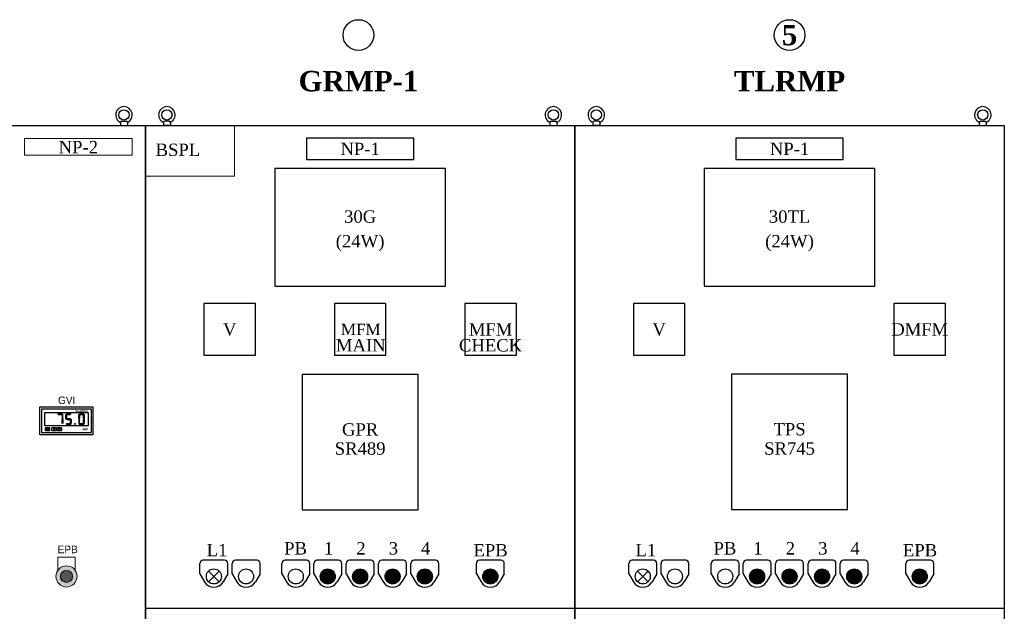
# Model space of a CAD drawing. Header units: millimetres. Extents: x -258 to 424, y -2156 to -1905.
# Tile 8 of 14: x -62 to 122, y -2015 to -1905. Entities that reach past the tile are written whole.
import ezdxf
from ezdxf.enums import TextEntityAlignment as Align

# ---------------------------------------------------------------- set-up
doc = ezdxf.new("R2010")
doc.units = ezdxf.units.MM
doc.linetypes.add('ACAD_ISO02W100', pattern=[15, 12, -3])
doc.layers.add('Text', color=14, linetype='Continuous')
doc.styles.add('ROMANS', font='times.ttf')
doc.styles.add('ROMANT', font='timesbd.ttf')

# ---------------------------------------------------------------- blocks, each defined once
blk = doc.blocks.new('A$C25C26FBE')
for points in [[(-56.7, 38.6), (-57.6, 39.2), (-64.6, 39.2), (-65.5, 38.6), (-64.6, 37.9), (-57.6, 37.9)], [(-56, 30.3), (-56, 37.3), (-56.7, 38.2), (-57.3, 37.3), (-57.3, 30.3), (-56.7, 29.4)], [(-56, 21.4), (-56, 28.5), (-56.7, 29.4), (-57.3, 28.5), (-57.3, 21.4), (-56.7, 20.5)], [(-34.3, 20.2, 1), (-32.6, 20.2, 1)], [(-17.1, 20.1), (-17.9, 20.8), (-25, 20.8), (-25.9, 20.1), (-25, 19.5), (-17.9, 19.5)]]:
    blk.add_hatch(color=1).paths.add_polyline_path(points)
h = blk.add_hatch(color=1)
h.paths.add_polyline_path([(-41.1, 38.6), (-42, 39.2), (-49, 39.2), (-49.9, 38.6), (-49, 37.9), (-42, 37.9)])
h.paths.add_polyline_path([(-49.9, 29.4), (-49.9, 29.4), (-49.9, 29.4), (-49.2, 30.3), (-49.2, 37.3), (-49.9, 38.2), (-50.5, 37.3), (-50.5, 30.3)])
h.paths.add_polyline_path([(-41.1, 29.4), (-42, 30), (-49, 30), (-49.9, 29.4), (-49.9, 29.4), (-49, 28.7), (-42, 28.7)])
h.paths.add_polyline_path([(-40.4, 21.4), (-40.4, 28.5), (-41.1, 29.4), (-41.7, 28.5), (-41.7, 21.4), (-41.1, 20.5)])
h.paths.add_polyline_path([(-41.1, 20.1), (-42, 20.8), (-49, 20.8), (-49.9, 20.1), (-49, 19.5), (-42, 19.5)])
h = blk.add_hatch(color=1)
h.paths.add_polyline_path([(-17.1, 38.6), (-17.9, 39.2), (-25, 39.2), (-25.9, 38.6), (-25, 37.9), (-17.9, 37.9)])
h.paths.add_polyline_path([(-25.2, 30.3), (-25.2, 37.3), (-25.9, 38.2), (-26.5, 37.3), (-26.5, 30.3), (-25.9, 29.4)])
h.paths.add_polyline_path([(-16.4, 30.3), (-16.4, 37.3), (-17.1, 38.2), (-17.7, 37.3), (-17.7, 30.3), (-17.1, 29.4)])
h = blk.add_hatch(color=1)
h.paths.add_polyline_path([(-25.2, 21.4), (-25.2, 28.5), (-25.9, 29.4), (-26.5, 28.5), (-26.5, 21.4), (-25.9, 20.5)])
h.paths.add_polyline_path([(-16.4, 21.4), (-16.4, 28.5), (-17.1, 29.4), (-17.7, 28.5), (-17.7, 21.4), (-17.1, 20.5)])
h = blk.add_hatch(color=256)
edge = h.paths.add_edge_path()
edge.add_spline(control_points=[(-83.7, 8.7), (-83.6, 8.8), (-83.4, 8.8), (-83, 9), (-82.7, 9.1), (-82.2, 9.5), (-82, 9.7), (-81.8, 10.1), (-81.7, 10.3), (-81.7, 10.8), (-81.7, 11), (-81.9, 11.5), (-82, 11.7), (-82.3, 12), (-82.5, 12.1), (-83, 12.5), (-83.5, 12.7), (-84.4, 12.8), (-84.9, 12.8), (-85.7, 12.7), (-86.1, 12.6), (-86.6, 12.3), (-86.8, 12.1), (-87.2, 11.7), (-87.4, 11.5), (-87.6, 11.1), (-87.6, 10.9), (-87.6, 10.7)], knot_values=[1.92049, 1.92049, 1.92049, 1.92049, 2.098363, 2.098363, 2.491419, 2.491419, 2.818934, 2.818934, 3.089322, 3.089322, 3.35971, 3.35971, 3.630098, 3.630098, 3.900486, 3.900486, 4.451318, 4.451318, 5.002151, 5.002151, 5.403203, 5.403203, 5.742048, 5.742048, 6.080892, 6.080892, 6.283185, 6.283185, 6.283185, 6.283185], degree=3, periodic=0)
edge.add_spline(control_points=[(-87.6, 10.7), (-87.6, 10.5), (-87.5, 10.3), (-87.4, 10), (-87.3, 9.8), (-87, 9.4), (-86.7, 9.2), (-86.1, 8.9), (-85.8, 8.8), (-85.3, 8.7), (-85.2, 8.7), (-85.1, 8.7)], knot_values=[6.283185, 6.283185, 6.283185, 6.283185, 6.505903, 6.505903, 6.728621, 6.728621, 7.143627, 7.143627, 7.558634, 7.558634, 7.694383, 7.694383, 7.694383, 7.694383], degree=3, periodic=0)
edge.add_line((-85.1, 8.7), (-85.1, 9.5))
edge.add_ellipse((-84.6, 10.7), major_axis=(-2.15, 0), ratio=0.592217, start_angle=114.8479, end_angle=438.8219, ccw=False)
edge.add_line((-83.7, 9.6), (-83.7, 8.7))
h.paths.add_polyline_path([(-83.7, 8.2), (-83.7, 9.8), (-84.8, 9)])
h = blk.add_hatch(color=256)
h.paths.add_polyline_path([(-71.2, 11.4), (-72.4, 12.5), (-73.7, 11.4)])
h.paths.add_polyline_path([(-71.7, 8.5), (-71.7, 11.4), (-73.1, 11.4), (-73.1, 8.5)])
h = blk.add_hatch(color=256)
h.paths.add_polyline_path([(-62, 12.5), (-63.4, 12.5), (-63.4, 9.5), (-62, 9.5)])
h.paths.add_polyline_path([(-61.4, 9.5), (-64, 9.5), (-62.7, 8.5)])
for p, q in [((-85.1, 8.7), (-85.1, 9.5)), ((-83.7, 9.8), (-84.8, 9)), ((-83.7, 8.2), (-84.8, 9)), ((-73.7, 11.4), (-72.4, 12.5)), ((-72.4, 12.5), (-71.2, 11.4)), ((-64, 9.5), (-62.7, 8.5)), ((-62.7, 8.5), (-61.4, 9.5))]:
    blk.add_line(p, q)
for points in [[(-98.7, 52.2), (0, 52.2), (0, 0), (-98.7, 0)], [(-95.2, 48.7), (-3.5, 48.7), (-3.5, 3.5), (-95.2, 3.5)], [(-89.7, 41.6), (-9, 41.6), (-9, 17), (-89.7, 17)], [(-73.1, 11.4), (-71.7, 11.4), (-71.7, 8.5), (-73.1, 8.5)], [(-63.4, 12.5), (-62, 12.5), (-62, 9.5), (-63.4, 9.5)]]:
    blk.add_lwpolyline(points, close=True)
for points in [[(-88.5, 8.2), (-88.5, 12.9)], [(-88, 13.4), (-81.2, 13.4)], [(-81.2, 7.6), (-88, 7.6)], [(-83.7, 9.8), (-83.7, 8.2)], [(-80.7, 12.9), (-80.7, 8.2)], [(-76.4, 8.2), (-76.4, 12.9)], [(-75.8, 13.4), (-69, 13.4)], [(-69, 7.6), (-75.8, 7.6)], [(-71.2, 11.4), (-73.7, 11.4)], [(-68.5, 12.9), (-68.5, 8.2)], [(-66.6, 8.2), (-66.6, 12.9)], [(-66.1, 13.4), (-59.3, 13.4)], [(-59.3, 7.6), (-66.1, 7.6)], [(-61.4, 9.5), (-64, 9.5)], [(-58.8, 12.9), (-58.8, 8.2)]]:
    blk.add_lwpolyline(points)
for centre, start, end in [((-88, 12.9), 90, 180), ((-88, 8.2), 180, 270), ((-81.2, 12.9), 0, 90), ((-81.2, 8.2), 270, 0), ((-75.8, 12.9), 90, 180), ((-75.8, 8.2), 180, 270), ((-69, 12.9), 0, 90), ((-69, 8.2), 270, 0), ((-66.1, 12.9), 90, 180), ((-66.1, 8.2), 180, 270), ((-59.3, 12.9), 0, 90), ((-59.3, 8.2), 270, 0)]:
    blk.add_arc(centre, 0.568, start, end)
blk.add_ellipse((-84.6, 10.7), major_axis=(-2.15, 0), ratio=0.592217, start_param=2.004474, end_param=7.658888)
blk.add_open_spline([(-83.7, 8.7), (-83.6, 8.8), (-83.4, 8.8), (-83, 9), (-82.7, 9.1), (-82.2, 9.5), (-82, 9.7), (-81.8, 10.1), (-81.7, 10.3), (-81.7, 10.8), (-81.7, 11), (-81.9, 11.5), (-82, 11.7), (-82.3, 12), (-82.5, 12.1), (-83, 12.5), (-83.5, 12.7), (-84.4, 12.8), (-84.9, 12.8), (-85.7, 12.7), (-86.1, 12.6), (-86.6, 12.3), (-86.8, 12.1), (-87.2, 11.7), (-87.4, 11.5), (-87.6, 11.1), (-87.6, 10.9), (-87.6, 10.7), (-87.6, 10.5), (-87.5, 10.3), (-87.4, 10), (-87.3, 9.8), (-87, 9.4), (-86.7, 9.2), (-86.1, 8.9), (-85.8, 8.8), (-85.3, 8.7), (-85.2, 8.7), (-85.1, 8.7)], degree=3, knots=[1.92049, 1.92049, 1.92049, 1.92049, 2.098363, 2.098363, 2.491419, 2.491419, 2.818934, 2.818934, 3.089322, 3.089322, 3.35971, 3.35971, 3.630098, 3.630098, 3.900486, 3.900486, 4.451318, 4.451318, 5.002151, 5.002151, 5.403203, 5.403203, 5.742048, 5.742048, 6.080892, 6.080892, 6.283185, 6.283185, 6.283185, 6.505903, 6.505903, 6.728621, 6.728621, 7.143627, 7.143627, 7.558634, 7.558634, 7.694383, 7.694383, 7.694383, 7.694383])
at = {"layer": 'Text'}
for p, q in [((-65.5, 38.6), (-64.6, 39.2)), ((-64.6, 37.9), (-65.5, 38.6)), ((-57.6, 39.2), (-64.6, 39.2)), ((-64.6, 37.9), (-57.6, 37.9)), ((-56.7, 38.6), (-57.6, 39.2)), ((-57.6, 37.9), (-56.7, 38.6)), ((-56.7, 38.2), (-57.3, 37.3)), ((-57.3, 37.3), (-57.3, 30.3)), ((-56, 37.3), (-56.7, 38.2)), ((-56, 30.3), (-56, 37.3)), ((-50.5, 37.3), (-49.9, 38.2)), ((-49.9, 38.2), (-50.5, 37.3)), ((-50.5, 30.3), (-50.5, 37.3)), ((-50.5, 30.3), (-50.5, 37.3)), ((-49.9, 38.6), (-49, 39.2)), ((-49, 37.9), (-49.9, 38.6)), ((-49.9, 38.2), (-49.2, 37.3)), ((-49.2, 37.3), (-49.9, 38.2)), ((-49.2, 37.3), (-49.2, 30.3)), ((-49.2, 37.3), (-49.2, 30.3)), ((-42, 39.2), (-49, 39.2)), ((-49, 37.9), (-42, 37.9)), ((-41.1, 38.6), (-42, 39.2)), ((-42, 37.9), (-41.1, 38.6)), ((-26.5, 37.3), (-25.9, 38.2)), ((-25.9, 38.2), (-26.5, 37.3)), ((-26.5, 30.3), (-26.5, 37.3)), ((-26.5, 30.3), (-26.5, 37.3)), ((-25.9, 38.6), (-25, 39.2)), ((-25, 37.9), (-25.9, 38.6)), ((-25.9, 38.2), (-25.2, 37.3)), ((-25.2, 37.3), (-25.9, 38.2)), ((-25.2, 37.3), (-25.2, 30.3)), ((-25.2, 37.3), (-25.2, 30.3)), ((-17.9, 39.2), (-25, 39.2)), ((-25, 37.9), (-17.9, 37.9)), ((-17.1, 38.6), (-17.9, 39.2)), ((-17.9, 37.9), (-17.1, 38.6)), ((-17.1, 38.2), (-17.7, 37.3)), ((-17.1, 38.2), (-17.7, 37.3)), ((-17.7, 37.3), (-17.7, 30.3)), ((-17.7, 30.3), (-17.7, 37.3)), ((-16.4, 37.3), (-17.1, 38.2)), ((-16.4, 37.3), (-17.1, 38.2)), ((-16.4, 30.3), (-16.4, 37.3)), ((-16.4, 37.3), (-16.4, 30.3)), ((-56.7, 29.4), (-57.3, 30.3)), ((-56.7, 29.4), (-57.3, 28.5)), ((-57.3, 21.4), (-57.3, 28.5)), ((-56.7, 20.5), (-57.3, 21.4)), ((-56, 30.3), (-56.7, 29.4)), ((-56, 28.5), (-56.7, 29.4)), ((-56, 21.4), (-56.7, 20.5)), ((-56, 28.5), (-56, 21.4)), ((-50.5, 30.3), (-49.9, 29.4)), ((-49.9, 29.4), (-50.5, 30.3)), ((-49.9, 29.4), (-49.2, 30.3)), ((-49.2, 30.3), (-49.9, 29.4)), ((-49, 30), (-49.9, 29.4)), ((-49.9, 29.4), (-49, 30)), ((-49.9, 29.4), (-49, 28.7)), ((-49, 28.7), (-49.9, 29.4)), ((-49, 20.8), (-49.9, 20.1)), ((-49.9, 20.1), (-49, 19.5)), ((-49, 30), (-42, 30)), ((-42, 30), (-49, 30)), ((-42, 28.7), (-49, 28.7)), ((-49, 28.7), (-42, 28.7)), ((-49, 20.8), (-42, 20.8)), ((-42, 19.5), (-49, 19.5)), ((-42, 30), (-41.1, 29.4)), ((-41.1, 29.4), (-42, 30)), ((-41.1, 29.4), (-42, 28.7)), ((-42, 28.7), (-41.1, 29.4)), ((-42, 20.8), (-41.1, 20.1)), ((-41.1, 20.1), (-42, 19.5)), ((-41.1, 29.4), (-41.7, 28.5)), ((-41.1, 29.4), (-41.7, 28.5)), ((-41.7, 21.4), (-41.7, 28.5)), ((-41.7, 21.4), (-41.7, 28.5)), ((-41.1, 20.5), (-41.7, 21.4)), ((-41.1, 20.5), (-41.7, 21.4)), ((-40.4, 28.5), (-41.1, 29.4)), ((-40.4, 28.5), (-41.1, 29.4)), ((-40.4, 21.4), (-41.1, 20.5)), ((-40.4, 21.4), (-41.1, 20.5)), ((-40.4, 28.5), (-40.4, 21.4)), ((-40.4, 28.5), (-40.4, 21.4)), ((-26.5, 30.3), (-25.9, 29.4)), ((-25.9, 29.4), (-26.5, 30.3)), ((-26.5, 28.5), (-25.9, 29.4)), ((-26.5, 28.5), (-26.5, 21.4)), ((-26.5, 21.4), (-25.9, 20.5)), ((-25.9, 29.4), (-25.2, 30.3)), ((-25.2, 30.3), (-25.9, 29.4)), ((-25.9, 29.4), (-25.2, 28.5)), ((-25.9, 20.5), (-25.2, 21.4)), ((-25, 20.8), (-25.9, 20.1)), ((-25.9, 20.1), (-25, 19.5)), ((-25.2, 21.4), (-25.2, 28.5)), ((-25, 20.8), (-17.9, 20.8)), ((-17.9, 19.5), (-25, 19.5)), ((-17.9, 20.8), (-17.1, 20.1)), ((-17.1, 20.1), (-17.9, 19.5)), ((-17.1, 29.4), (-17.7, 30.3)), ((-17.1, 29.4), (-17.7, 30.3)), ((-17.1, 29.4), (-17.7, 28.5)), ((-17.7, 21.4), (-17.7, 28.5)), ((-17.1, 20.5), (-17.7, 21.4)), ((-16.4, 30.3), (-17.1, 29.4)), ((-16.4, 30.3), (-17.1, 29.4)), ((-16.4, 28.5), (-17.1, 29.4)), ((-16.4, 21.4), (-17.1, 20.5)), ((-16.4, 28.5), (-16.4, 21.4))]:
    blk.add_line(p, q, dxfattribs=at)
blk.add_circle((-33.5, 20.2), 0.842, dxfattribs=at)
at = {"char_height": 4.2, "width": 20.747, "attachment_point": 2}
for s, insert in [('{\\fArial|b1|i1|c0|p34;masibus}', (-21.5, 46.8)), ('{\\fArial|b1|i1|c0|p34;408}', (-15.1, 12.8))]:
    blk.add_mtext(s, dxfattribs=dict(at, insert=insert))

msp = doc.modelspace()

# ---------------------------------------------------------------- hatches: boundary and pattern name
at = {"lineweight": 9}
h = msp.add_hatch(color=256, dxfattribs=at)
h.paths.add_polyline_path([(-51.2, -2008.33, 1), (-55.17, -2008.33, 1)])
h.paths.add_polyline_path([(-54.31, -2008.33, -1), (-52.06, -2008.33, -1)], flags=16)
h = msp.add_hatch(dxfattribs=at)
h.set_pattern_fill('DOTS', color=256, scale=3, style=0)
h.set_pattern_definition([(0, (1913.7062, -2133.85917), (0.09375, 0.1875), [0, -0.1875])])
h.paths.add_polyline_path([(-54.31, -2008.33, 1), (-52.06, -2008.33, 1)])

# ---------------------------------------------------------------- linework, layer by layer
for p, q in [((-43.13, -1923.8), (-43.13, -1924.25)), ((-42.88, -1923.55), (-42.08, -1923.55)), ((-41.83, -1923.8), (-41.83, -1924.25)), ((-35.13, -1923.8), (-35.13, -1924.25)), ((-34.08, -1923.55), (-34.88, -1923.55)), ((-33.83, -1923.8), (-33.83, -1924.25)), ((36.87, -1923.8), (36.87, -1924.25)), ((37.12, -1923.55), (37.92, -1923.55)), ((38.17, -1923.8), (38.17, -1924.25)), ((44.87, -1923.8), (44.87, -1924.25)), ((45.92, -1923.55), (45.12, -1923.55)), ((46.17, -1923.8), (46.17, -1924.25)), ((116.87, -1923.8), (116.87, -1924.25)), ((117.12, -1923.55), (117.92, -1923.55)), ((118.17, -1923.8), (118.17, -1924.25)), ((-43.05, -1924.33), (-41.91, -1924.33)), ((-33.91, -1924.33), (-35.05, -1924.33)), ((36.95, -1924.33), (38.09, -1924.33)), ((46.09, -1924.33), (44.95, -1924.33)), ((116.95, -1924.33), (118.09, -1924.33)), ((-28.33, -2007.83), (-28.33, -2005.93)), ((-23.73, -2005.33), (-27.73, -2005.33)), ((-23.13, -2007.83), (-23.13, -2005.93)), ((-22.33, -2007.83), (-22.33, -2005.93)), ((-17.73, -2005.33), (-21.73, -2005.33)), ((-17.13, -2007.83), (-17.13, -2005.93)), ((-13.07, -2007.83), (-13.07, -2005.93)), ((-8.47, -2005.33), (-12.47, -2005.33)), ((-7.87, -2007.83), (-7.87, -2005.93)), ((-7.12, -2007.83), (-7.12, -2005.93)), ((-2.52, -2005.33), (-6.52, -2005.33)), ((-1.92, -2007.83), (-1.92, -2005.93)), ((-1.08, -2007.83), (-1.08, -2005.93)), ((3.52, -2005.33), (-0.48, -2005.33)), ((4.12, -2007.83), (4.12, -2005.93)), ((4.97, -2007.83), (4.97, -2005.93)), ((9.57, -2005.33), (5.57, -2005.33)), ((10.17, -2007.83), (10.17, -2005.93)), ((10.97, -2007.83), (10.97, -2005.93)), ((15.57, -2005.33), (11.57, -2005.33)), ((16.17, -2007.83), (16.17, -2005.93)), ((23.17, -2007.83), (23.17, -2005.93)), ((27.77, -2005.33), (23.77, -2005.33)), ((28.37, -2007.83), (28.37, -2005.93)), ((51.57, -2007.83), (51.57, -2005.93)), ((56.17, -2005.33), (52.17, -2005.33)), ((56.77, -2007.83), (56.77, -2005.93)), ((57.57, -2007.83), (57.57, -2005.93)), ((62.17, -2005.33), (58.17, -2005.33)), ((62.77, -2007.83), (62.77, -2005.93)), ((66.93, -2007.83), (66.93, -2005.93)), ((71.53, -2005.33), (67.53, -2005.33)), ((72.13, -2007.83), (72.13, -2005.93)), ((72.88, -2007.83), (72.88, -2005.93)), ((77.48, -2005.33), (73.48, -2005.33)), ((78.08, -2007.83), (78.08, -2005.93)), ((78.92, -2007.83), (78.92, -2005.93)), ((83.52, -2005.33), (79.52, -2005.33)), ((84.12, -2007.83), (84.12, -2005.93)), ((84.97, -2007.83), (84.97, -2005.93)), ((89.57, -2005.33), (85.57, -2005.33)), ((90.17, -2007.83), (90.17, -2005.93)), ((90.97, -2007.83), (90.97, -2005.93)), ((95.57, -2005.33), (91.57, -2005.33)), ((96.17, -2007.83), (96.17, -2005.93)), ((103.17, -2007.83), (103.17, -2005.93)), ((107.77, -2005.33), (103.77, -2005.33)), ((108.37, -2007.83), (108.37, -2005.93)), ((-28.33, -2007.83), (-27.46, -2009.33)), ((-26.72, -2009.32), (-24.74, -2007.34)), ((-24.74, -2009.32), (-26.72, -2007.34)), ((-23.13, -2007.83), (-23.99, -2009.33)), ((-22.33, -2007.83), (-21.46, -2009.33)), ((-17.13, -2007.83), (-17.99, -2009.33)), ((-13.07, -2007.83), (-12.2, -2009.33)), ((-7.87, -2007.83), (-8.74, -2009.33)), ((-7.12, -2007.83), (-6.25, -2009.33)), ((-1.92, -2007.83), (-2.79, -2009.33)), ((-1.08, -2007.83), (-0.21, -2009.33)), ((4.12, -2007.83), (3.26, -2009.33)), ((4.97, -2007.83), (5.84, -2009.33)), ((10.17, -2007.83), (9.3, -2009.33)), ((10.97, -2007.83), (11.84, -2009.33)), ((16.17, -2007.83), (15.3, -2009.33)), ((23.17, -2007.83), (24.04, -2009.33)), ((28.37, -2007.83), (27.51, -2009.33)), ((51.57, -2007.83), (52.44, -2009.33)), ((53.18, -2009.32), (55.16, -2007.34)), ((55.16, -2009.32), (53.18, -2007.34)), ((56.77, -2007.83), (55.91, -2009.33)), ((57.57, -2007.83), (58.44, -2009.33)), ((62.77, -2007.83), (61.91, -2009.33)), ((66.93, -2007.83), (67.8, -2009.33)), ((72.13, -2007.83), (71.26, -2009.33)), ((72.88, -2007.83), (73.75, -2009.33)), ((78.08, -2007.83), (77.21, -2009.33)), ((78.92, -2007.83), (79.79, -2009.33)), ((84.12, -2007.83), (83.26, -2009.33)), ((84.97, -2007.83), (85.84, -2009.33)), ((90.17, -2007.83), (89.3, -2009.33)), ((90.97, -2007.83), (91.84, -2009.33)), ((96.17, -2007.83), (95.3, -2009.33)), ((103.17, -2007.83), (104.04, -2009.33)), ((108.37, -2007.83), (107.51, -2009.33)), ((41.52, -2014.33), (-38.48, -2014.33)), ((121.52, -2014.33), (41.52, -2014.33))]:
    msp.add_line(p, q)
for p, q in [((-54.82, -2007.2), (-54.82, -2004.74)), ((-54.82, -2004.74), (-51.55, -2004.74)), ((-51.55, -2004.74), (-51.55, -2007.2))]:
    msp.add_line(p, q, dxfattribs=at)
for points in [[(-38.48, -2144.33), (-118.48, -2144.33), (-118.48, -1924.33), (-38.48, -1924.33)], [(41.52, -2144.33), (-38.48, -2144.33), (-38.48, -1924.33), (41.52, -1924.33)], [(121.52, -2144.33), (41.52, -2144.33), (41.52, -1924.33), (121.52, -1924.33)], [(-14.38, -1954.28), (17.42, -1954.28), (17.42, -1932.38), (-14.38, -1932.38)], [(65.62, -1954.28), (97.42, -1954.28), (97.42, -1932.38), (65.62, -1932.38)], [(-27.58, -1967.13), (-17.98, -1967.13), (-17.98, -1957.53), (-27.58, -1957.53)], [(-3.28, -1967.13), (6.32, -1967.13), (6.32, -1957.53), (-3.28, -1957.53)], [(21.02, -1967.13), (30.62, -1967.13), (30.62, -1957.53), (21.02, -1957.53)], [(-9.28, -1995.93), (12.32, -1995.93), (12.32, -1970.73), (-9.28, -1970.73)], [(70.72, -1995.88), (92.32, -1995.88), (92.32, -1970.68), (70.72, -1970.68)]]:
    msp.add_lwpolyline(points, close=True)
at = {"color": 3, "lineweight": 9}
for points in [[(-38.48, -1924.33), (-38.48, -1933.82), (-21.88, -1933.82), (-21.88, -1924.33)], [(-60.98, -1926.8), (-60.98, -1929.88), (-40.98, -1929.88), (-40.98, -1926.8)], [(-60.98, -1926.8), (-60.98, -1929.88), (-40.98, -1929.88), (-40.98, -1926.8)], [(-8.48, -1926.71), (-8.48, -1930.71), (11.52, -1930.71), (11.52, -1926.71)], [(-8.48, -1926.71), (-8.48, -1930.71), (11.52, -1930.71), (11.52, -1926.71)], [(71.52, -1926.71), (71.52, -1930.71), (91.52, -1930.71), (91.52, -1926.71)], [(71.52, -1926.71), (71.52, -1930.71), (91.52, -1930.71), (91.52, -1926.71)]]:
    msp.add_lwpolyline(points, close=True, dxfattribs=at)
at = {"color": 3}
for points in [[(-8.48, -1926.71), (-8.48, -1930.71), (11.52, -1930.71), (11.52, -1926.71)], [(-8.48, -1926.71), (-8.48, -1930.71), (11.52, -1930.71), (11.52, -1926.71)], [(71.52, -1926.71), (71.52, -1930.71), (91.52, -1930.71), (91.52, -1926.71)], [(71.52, -1926.71), (71.52, -1930.71), (91.52, -1930.71), (91.52, -1926.71)]]:
    msp.add_lwpolyline(points, close=True, dxfattribs=at)
at = {"color": 2}
for points in [[(52.42, -1967.13), (62.02, -1967.13), (62.02, -1957.53), (52.42, -1957.53)], [(100.97, -1967.13), (110.57, -1967.13), (110.57, -1957.53), (100.97, -1957.53)]]:
    msp.add_lwpolyline(points, close=True, dxfattribs=at)
at = {"linetype": 'ACAD_ISO02W100', "const_width": 1.4}
for points in [[(-5.22, -2008.33, 1), (-3.82, -2008.33, 1)], [(0.82, -2008.33, 1), (2.22, -2008.33, 1)], [(6.87, -2008.33, 1), (8.27, -2008.33, 1)], [(12.87, -2008.33, 1), (14.27, -2008.33, 1)], [(25.07, -2008.33, 1), (26.47, -2008.33, 1)], [(74.78, -2008.33, 1), (76.18, -2008.33, 1)], [(80.82, -2008.33, 1), (82.22, -2008.33, 1)], [(86.87, -2008.33, 1), (88.27, -2008.33, 1)], [(92.87, -2008.33, 1), (94.27, -2008.33, 1)], [(105.07, -2008.33, 1), (106.47, -2008.33, 1)]]:
    msp.add_lwpolyline(points, format="xyb", close=True, dxfattribs=at)
for centre, radius in [((1.21, -1907.51), 2.86), ((81.52, -1907.51), 2.86), ((-42.48, -1922.37), 0.962), ((-34.48, -1922.37), 0.962), ((37.52, -1922.37), 0.962), ((45.52, -1922.37), 0.962), ((117.52, -1922.37), 0.962), ((-25.73, -2008.33), 1.4), ((-19.73, -2008.33), 1.4), ((-10.47, -2008.33), 1.4), ((-10.47, -2008.33), 1.4), ((-4.52, -2008.33), 1.4), ((1.52, -2008.33), 1.4), ((7.57, -2008.33), 1.4), ((13.57, -2008.33), 1.4), ((25.77, -2008.33), 1.4), ((54.17, -2008.33), 1.4), ((60.17, -2008.33), 1.4), ((69.53, -2008.33), 1.4), ((69.53, -2008.33), 1.4), ((75.48, -2008.33), 1.4), ((81.52, -2008.33), 1.4), ((87.57, -2008.33), 1.4), ((93.57, -2008.33), 1.4), ((105.77, -2008.33), 1.4)]:
    msp.add_circle(centre, radius)
at = {"color": 0, "linetype": 'Continuous', "lineweight": 9}
msp.add_circle((-53.18, -2008.33), 1.98, dxfattribs=at)
at = {"lineweight": 9}
msp.add_circle((-53.18, -2008.33), 1.12, dxfattribs=at)
msp.add_circle((-53.18, -2008.33), 1.12, dxfattribs=at)
for centre, radius, start, end in [((-42.48, -1922.37), 1.54, 294.9203, 245.0797), ((-34.48, -1922.37), 1.54, 294.9203, 245.0797), ((37.52, -1922.37), 1.54, 294.9203, 245.0797), ((45.52, -1922.37), 1.54, 294.9203, 245.0797), ((117.52, -1922.37), 1.54, 294.9203, 245.0797), ((-42.88, -1923.8), 0.25, 90, 180), ((-42.08, -1923.8), 0.25, 0, 90), ((-34.88, -1923.8), 0.25, 90, 180), ((-34.08, -1923.8), 0.25, 0, 90), ((37.12, -1923.8), 0.25, 90, 180), ((37.92, -1923.8), 0.25, 0, 90), ((45.12, -1923.8), 0.25, 90, 180), ((45.92, -1923.8), 0.25, 0, 90), ((117.12, -1923.8), 0.25, 90, 180), ((117.92, -1923.8), 0.25, 0, 90), ((-43.05, -1924.25), 0.08, 180, 270), ((-41.91, -1924.25), 0.08, 270, 0), ((-35.05, -1924.25), 0.08, 180, 270), ((-33.91, -1924.25), 0.08, 270, 0), ((36.95, -1924.25), 0.08, 180, 270), ((38.09, -1924.25), 0.08, 270, 0), ((44.95, -1924.25), 0.08, 180, 270), ((46.09, -1924.25), 0.08, 270, 0), ((116.95, -1924.25), 0.08, 180, 270), ((118.09, -1924.25), 0.08, 270, 0), ((-27.73, -2005.93), 0.6, 90, 180), ((-23.73, -2005.93), 0.6, 0, 90), ((-21.73, -2005.93), 0.6, 90, 180), ((-17.73, -2005.93), 0.6, 0, 90), ((-12.47, -2005.93), 0.6, 90, 180), ((-8.47, -2005.93), 0.6, 0, 90), ((-6.52, -2005.93), 0.6, 90, 180), ((-2.52, -2005.93), 0.6, 0, 90), ((-0.48, -2005.93), 0.6, 90, 180), ((3.52, -2005.93), 0.6, 0, 90), ((5.57, -2005.93), 0.6, 90, 180), ((9.57, -2005.93), 0.6, 0, 90), ((11.57, -2005.93), 0.6, 90, 180), ((15.57, -2005.93), 0.6, 0, 90), ((23.77, -2005.93), 0.6, 90, 180), ((27.77, -2005.93), 0.6, 0, 90), ((52.17, -2005.93), 0.6, 90, 180), ((56.17, -2005.93), 0.6, 0, 90), ((58.17, -2005.93), 0.6, 90, 180), ((62.17, -2005.93), 0.6, 0, 90), ((67.53, -2005.93), 0.6, 90, 180), ((71.53, -2005.93), 0.6, 0, 90), ((73.48, -2005.93), 0.6, 90, 180), ((77.48, -2005.93), 0.6, 0, 90), ((79.52, -2005.93), 0.6, 90, 180), ((83.52, -2005.93), 0.6, 0, 90), ((85.57, -2005.93), 0.6, 90, 180), ((89.57, -2005.93), 0.6, 0, 90), ((91.57, -2005.93), 0.6, 90, 180), ((95.57, -2005.93), 0.6, 0, 90), ((103.77, -2005.93), 0.6, 90, 180), ((107.77, -2005.93), 0.6, 0, 90), ((-25.73, -2008.33), 2, 210.0551, 329.9449), ((-19.73, -2008.33), 2, 210.0551, 329.9449), ((-10.47, -2008.33), 2, 210.0551, 329.9449), ((-4.52, -2008.33), 2, 210.0551, 329.9449), ((1.52, -2008.33), 2, 210.0551, 329.9449), ((7.57, -2008.33), 2, 210.0551, 329.9449), ((13.57, -2008.33), 2, 210.0551, 329.9449), ((25.77, -2008.33), 2, 210.0551, 329.9449), ((54.17, -2008.33), 2, 210.0551, 329.9449), ((60.17, -2008.33), 2, 210.0551, 329.9449), ((69.53, -2008.33), 2, 210.0551, 329.9449), ((75.48, -2008.33), 2, 210.0551, 329.9449), ((81.52, -2008.33), 2, 210.0551, 329.9449), ((87.57, -2008.33), 2, 210.0551, 329.9449), ((93.57, -2008.33), 2, 210.0551, 329.9449), ((105.77, -2008.33), 2, 210.0551, 329.9449)]:
    msp.add_arc(centre, radius, start, end)

# ---------------------------------------------------------------- block references
at = {"lineweight": 9, "xscale": 0.1000000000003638, "yscale": 0.1000000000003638, "zscale": 0.1000000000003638}
msp.add_blockref('A$C25C26FBE', (-48.25, -1981.96), dxfattribs=at)

# ---------------------------------------------------------------- texts
for s, height, style, p in [('5', 3.8, 'ROMANT', (81.52, -1907.51)), ('GRMP-1', 3.8, 'ROMANT', (1.21, -1916.09)), ('TLRMP', 3.8, 'ROMANT', (81.52, -1916.09)), ('NP-1', 2.3, 'ROMANS', (1.52, -1928.71)), ('NP-1', 2.3, 'ROMANS', (81.52, -1928.71)), ('30G', 2.3, 'ROMANS', (1.52, -1941.31)), ('30TL', 2.3, 'ROMANS', (81.52, -1941.31)), ('(24W)', 2.3, 'ROMANS', (1.52, -1945.89)), ('(24W)', 2.3, 'ROMANS', (81.52, -1945.89)), ('V', 2.3, 'ROMANS', (-22.78, -1962.33)), ('MFM', 2.1, 'ROMANS', (1.64, -1962.33)), ('MFM', 2.3, 'ROMANS', (25.82, -1962.33)), ('MAIN', 2.3, 'ROMANS', (1.64, -1965.29)), ('CHECK', 2.3, 'ROMANS', (25.82, -1965.29)), ('GPR', 2.3, 'ROMANS', (1.52, -1980.96)), ('TPS', 2.3, 'ROMANS', (81.52, -1980.91)), ('SR489', 2.3, 'ROMANS', (1.52, -1984.51)), ('SR745', 2.3, 'ROMANS', (81.52, -1984.51))]:
    msp.add_text(s, height=height, dxfattribs=dict(style=style)).set_placement(p, align=Align.MIDDLE_CENTER)
at = {"lineweight": 9, "style": 'ROMANS'}
for s, p in [('NP-2', (-50.98, -1928.38)), ('BSPL', (-32.43, -1928.88))]:
    msp.add_text(s, height=2.3, dxfattribs=at).set_placement(p, align=Align.MIDDLE_CENTER)
at = {"color": 2, "style": 'ROMANS'}
for s, p in [('V', (57.22, -1962.33)), ('DMFM', (105.77, -1962.33))]:
    msp.add_text(s, height=2.3, dxfattribs=at).set_placement(p, align=Align.MIDDLE_CENTER)
at = {"style": 'ROMANS'}
for p in [(-27.07, -2003.43), (52.83, -2003.43)]:
    msp.add_text('L1', height=2.3, dxfattribs=at).set_placement(p, align=Align.MIDDLE_LEFT)
at = {"color": 2, "style": 'ROMANS'}
for s, p in [('PB', (-12.64, -2003.1)), ('1', (-5.24, -2003.1)), ('2', (0.8, -2003.1)), ('3', (6.85, -2003.1)), ('4', (12.85, -2003.1)), ('PB', (67.36, -2003.1)), ('1', (74.76, -2003.1)), ('2', (80.8, -2003.1)), ('3', (86.85, -2003.1)), ('4', (92.85, -2003.1))]:
    msp.add_text(s, height=2.3, dxfattribs=at).set_placement(p, align=Align.MIDDLE_LEFT)
at = {"style": 'ROMANS'}
for p in [(22.64, -2004.6), (102.64, -2004.6)]:
    msp.add_text('EPB', height=2.3, dxfattribs=at).set_placement(p)
at = {"color": 250, "lineweight": 9, "char_height": 1.4, "width": 4.472}
for s, insert, attachment_point in [('GVI', (-53.15, -1974.83), 2), ('EPB', (-54.83, -2002.6), 1)]:
    msp.add_mtext(s, dxfattribs=dict(at, insert=insert, attachment_point=attachment_point))

doc.saveas('drawing.dxf')
